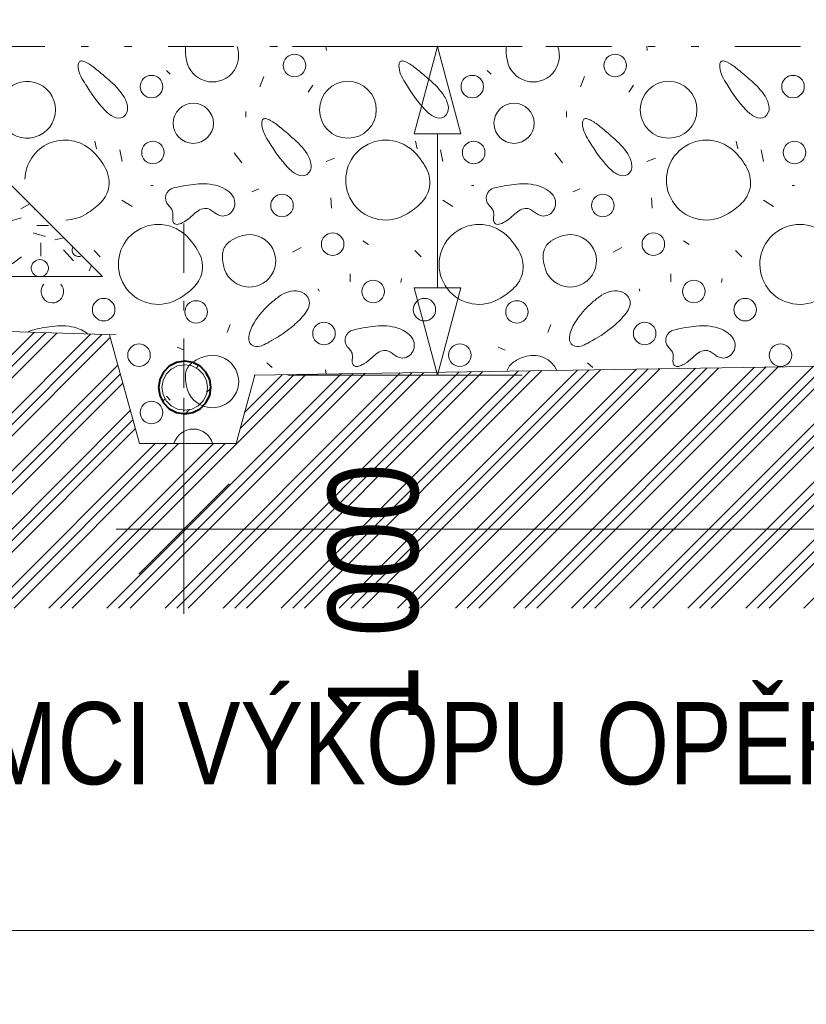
# Model space of a CAD drawing. Header units: millimetres. Extents: x -479461597 to -478645968, y -1101060132 to -1100898045.
# Tile 52 of 145: x -479095553 to -479093158, y -1101049565 to -1101046569. Entities that reach past the tile are written whole.
import ezdxf

# ---------------------------------------------------------------- set-up
doc = ezdxf.new("R2010")
doc.units = ezdxf.units.MM
doc.header["$MEASUREMENT"] = 0
for name, pattern in [('Wipeout_Contour', [1000, 0, -1000]), ('Čerchovaná S', [350, 150, -85, 30, -85]), ('Čerchovaná se dvěma tečkami', [575, 200, -110, 22.5, -110, 22.5, -110])]:
    doc.linetypes.add(name, pattern=pattern)
for name, color, linetype, lineweight in [('2D prvky - čary _Pero_č.__183', 7, 'Continuous', 20), ('Anotace - SP_Pero_č.__6', 7, 'Continuous', 20), ('Konstrukce - zaklady drenáž_Pero_č.__10', 7, 'Continuous', 40), ('Konstrukce - zaklady drenáž_Pero_č.__90', 250, 'Continuous', 13), ('Konstrukce - základy podsyp_Pero_č.__164', 250, 'Continuous', 13), ('Konstrukce - základy podsyp_Pero_č.__96', 124, 'Continuous', 13)]:
    doc.layers.add(name, color=color, linetype=linetype, lineweight=lineweight)
for name, color, linetype, lineweight, true_color in [('Anotace - SP_Pero_č.__25', 7, 'Continuous', 13, 0x1a4f6e), ('Bourané_2D prvky - vyplně_Pero_č.__40', 7, 'Continuous', 13, 0xc9ca94), ('Bourané_Konstrukce - základy výkop_Pero_č.__109', 7, 'Continuous', 13, 0x6da3d7), ('Bourané_Kóty - SP_Pero_č.__25', 7, 'Continuous', 13, 0x1a4f6e), ('Bourané_Kóty - SP_Pero_č.__45', 7, 'Continuous', 13, 0x1a4f6e), ('Bourané_Kóty - SP_Pero_č.__85', 7, 'Continuous', 13, 0x1a4f6e), ('Konstrukce - zaklady drenáž_Pero_č.__108', 7, 'Continuous', 13, 0x1a4f6e), ('Kóty - SP_Pero_č.__25', 7, 'Continuous', 13, 0x1a4f6e), ('Kóty - SP_Pero_č.__45', 7, 'Continuous', 13, 0x1a4f6e), ('Kóty - SP_Pero_č.__85', 7, 'Continuous', 13, 0x1a4f6e)]:
    doc.layers.add(name, color=color, linetype=linetype, lineweight=lineweight, true_color=true_color)
for name, color, linetype in [('Bourané_2D prvky - vyplně', 7, 'Continuous'), ('Bourané_Kóty - SP', 7, 'Continuous'), ('Konstrukce - zaklady drenáž', 7, 'Continuous'), ('Konstrukce - základy podsyp', 7, 'Continuous'), ('Kóty - SP', 7, 'Continuous')]:
    doc.layers.add(name, color=color, linetype=linetype)
doc.styles.add('GENERATED_STYLE_5', font='txt')
doc.dimstyles.new('GENERATED_STYLE__1', dxfattribs={"dimtxt": 275, "dimasz": 228, "dimexe": 0.18, "dimexo": 400, "dimgap": 0.09, "dimtad": 1, "dimtih": 1, "dimtoh": 1, "dimdec": 0, "dimzin": 0, "dimdsep": 46, "dimtxsty": 'GENERATED_STYLE_5', "dimblk": 'ARROWHEAD_6', "dimblk1": 'ARROWHEAD_6', "dimblk2": 'ARROWHEAD_6', "dimcen": 0.09, "dimclrd": 256, "dimclre": 256, "dimclrt": 256, "dimazin": 0, "dimtfac": 1, "dimtdec": 4, "dimtmove": 0, "dimatfit": 3, "dimfxl": 1, "dimtolj": 1, "dimtzin": 0, "dimarcsym": 0})
doc.dimstyles.new('GENERATED_STYLE__4', dxfattribs={"dimtxt": 0.18, "dimasz": 182.4, "dimexe": 0.18, "dimexo": 0.0625, "dimgap": 0.09, "dimtad": 0, "dimtih": 1, "dimtoh": 1, "dimdec": 4, "dimzin": 0, "dimdsep": 46, "dimcen": 0.09, "dimadec": 0, "dimazin": 0, "dimtfac": 1, "dimtdec": 4, "dimtmove": 0, "dimatfit": 3, "dimldrblk": 'ARROWHEAD_1', "dimfxl": 1, "dimtolj": 1, "dimtzin": 0, "dimarcsym": 0})
doc.dimstyles.new('GENERATED_STYLE__6', dxfattribs={"dimtxt": 275, "dimasz": 261.25, "dimexe": 0.18, "dimexo": 400, "dimgap": 0.09, "dimtad": 1, "dimtih": 1, "dimtoh": 1, "dimdec": 0, "dimzin": 0, "dimdsep": 46, "dimtxsty": 'GENERATED_STYLE_5', "dimblk": 'ARROWHEAD_6', "dimblk1": 'ARROWHEAD_6', "dimblk2": 'ARROWHEAD_6', "dimcen": 0.09, "dimclrd": 256, "dimclre": 256, "dimclrt": 256, "dimazin": 0, "dimtfac": 1, "dimtdec": 4, "dimtmove": 0, "dimatfit": 3, "dimfxl": 1, "dimtolj": 1, "dimtzin": 0, "dimarcsym": 0})
doc.dimstyles.new('GENERATED_STYLE__8', dxfattribs={"dimtxt": 275, "dimasz": 261.25, "dimexe": 0.18, "dimexo": 100, "dimgap": 0.09, "dimtad": 1, "dimdec": 0, "dimzin": 0, "dimdsep": 46, "dimtxsty": 'GENERATED_STYLE_5', "dimblk": 'ARROWHEAD_4', "dimblk1": 'ARROWHEAD_4', "dimblk2": 'ARROWHEAD_4', "dimcen": 0.09, "dimclrd": 256, "dimclre": 256, "dimclrt": 256, "dimazin": 0, "dimtfac": 1, "dimtdec": 4, "dimtmove": 0, "dimatfit": 3, "dimfxl": 1, "dimtolj": 1, "dimtzin": 0, "dimarcsym": 0})

# ---------------------------------------------------------------- blocks, each defined once
blk = doc.blocks.new('*X61', base_point=(-479070253, -1101046200.7))
at = {"layer": 'Bourané_2D prvky - vyplně_Pero_č.__40', "color": 9, "linetype": 'Continuous', "lineweight": 13, "true_color": 0xc9ca94}
for p, q in [((-479094619.2, -1101046662.5), (-479094620.7, -1101046650.7)), ((-479093642.9, -1101046662.5), (-479093644.4, -1101046650.7)), ((-479095106.3, -1101046723.3), (-479095094.5, -1101046735.2)), ((-479094810.2, -1101046742.3), (-479094822.1, -1101046773.1)), ((-479094130, -1101046723.3), (-479094118.2, -1101046735.2)), ((-479093833.9, -1101046742.3), (-479093845.8, -1101046773.1)), ((-479094675.2, -1101046789.6), (-479094661, -1101046768.3)), ((-479093698.9, -1101046789.6), (-479093684.7, -1101046768.3)), ((-479094864.7, -1101046848.9), (-479094864.7, -1101046865.4)), ((-479093888.4, -1101046848.9), (-479093888.4, -1101046865.4)), ((-479095324.2, -1101046938.9), (-479095319.5, -1101046962.6)), ((-479094347.9, -1101046938.9), (-479094343.2, -1101046962.6)), ((-479093371.6, -1101046938.9), (-479093366.9, -1101046962.6)), ((-479095248.4, -1101046964.9), (-479095241.3, -1101047000.4)), ((-479094876.6, -1101047005.2), (-479094900.3, -1101046974.4)), ((-479094272.1, -1101046964.9), (-479094265, -1101047000.4)), ((-479093900.2, -1101047005.2), (-479093923.9, -1101046974.4)), ((-479093295.8, -1101046964.9), (-479093288.7, -1101047000.4)), ((-479094594.2, -1101046991), (-479094620.3, -1101047000.4)), ((-479093617.9, -1101046991), (-479093644, -1101047000.4)), ((-479095153.7, -1101047073.9), (-479095146.6, -1101047073.9)), ((-479094177.4, -1101047073.9), (-479094170.3, -1101047073.9)), ((-479093201.1, -1101047073.9), (-479093193.9, -1101047073.9)), ((-479094845.8, -1101047092.8), (-479094824.5, -1101047083.4)), ((-479093869.5, -1101047092.8), (-479093848.1, -1101047083.4)), ((-479095241.6, -1101047118.2), (-479095210.8, -1101047137.2)), ((-479094605.9, -1101047111.5), (-479094603.5, -1101047142.3)), ((-479094265.3, -1101047118.2), (-479094234.5, -1101047137.2)), ((-479093629.5, -1101047111.5), (-479093627.2, -1101047142.3)), ((-479093289, -1101047118.2), (-479093258.2, -1101047137.2)), ((-479094508.3, -1101047242.5), (-479094491.6, -1101047253.3)), ((-479093532, -1101047242.5), (-479093515.2, -1101047253.3)), ((-479095326.6, -1101047272), (-479095307.7, -1101047290.9)), ((-479094696.2, -1101047262.9), (-479094722.2, -1101047277.1)), ((-479094350.3, -1101047272), (-479094331.3, -1101047290.9)), ((-479093719.8, -1101047262.9), (-479093745.9, -1101047277.1)), ((-479093374, -1101047272), (-479093355, -1101047290.9)), ((-479094546.9, -1101047366.7), (-479094546.9, -1101047343)), ((-479093570.6, -1101047366.7), (-479093570.6, -1101047343)), ((-479094392.9, -1101047369.1), (-479094390.5, -1101047357.2)), ((-479093416.6, -1101047369.1), (-479093414.2, -1101047357.2)), ((-479094641.6, -1101047395.1), (-479094644, -1101047388)), ((-479093665.3, -1101047395.1), (-479093667.7, -1101047388)), ((-479094912.1, -1101047497), (-479094921.6, -1101047520.7)), ((-479093935.8, -1101047497), (-479093945.3, -1101047520.7)), ((-479095073.2, -1101047565.7), (-479095051.8, -1101047575.1)), ((-479094096.8, -1101047565.7), (-479094075.5, -1101047575.1)), ((-479094800.8, -1101047613), (-479094784.2, -1101047627.2)), ((-479093824.5, -1101047613), (-479093807.9, -1101047627.2)), ((-479094620.1, -1101047647.4), (-479094621.6, -1101047635.1)), ((-479095106.3, -1101047714.9), (-479095094.5, -1101047726.7))]:
    blk.add_line(p, q, dxfattribs=at)
for centre, radius in [((-479094716.6, -1101046708.4), 34.3), ((-479093740.2, -1101046708.4), 34.3), ((-479095151.5, -1101046772.8), 34.3), ((-479094175.2, -1101046772.8), 34.3), ((-479093198.9, -1101046772.8), 34.3), ((-479094554, -1101046843.4), 86.5), ((-479093577.7, -1101046843.4), 86.5), ((-479095024.4, -1101046884.4), 61.2), ((-479094048, -1101046884.4), 61.2), ((-479095147.3, -1101046973.2), 34.3), ((-479094171, -1101046973.2), 34.3), ((-479093194.7, -1101046973.2), 34.3), ((-479094754.4, -1101047134.9), 34.3), ((-479093778, -1101047134.9), 34.3), ((-479094600.3, -1101047252.3), 34.3), ((-479093624, -1101047252.3), 34.3), ((-479094477.1, -1101047396.6), 34.3), ((-479093500.8, -1101047396.6), 34.3), ((-479095297.3, -1101047451.5), 34.3), ((-479095015.6, -1101047458.5), 34.3), ((-479094321, -1101047451.5), 34.3), ((-479094039.3, -1101047458.5), 34.3), ((-479093344.7, -1101047451.5), 34.3), ((-479094626.7, -1101047524), 34.3), ((-479093650.4, -1101047524), 34.3), ((-479095189.7, -1101047590), 34.3), ((-479094213.3, -1101047590), 34.3), ((-479093237, -1101047590), 34.3), ((-479095151.5, -1101047764.4), 34.3)]:
    blk.add_circle(centre, radius, dxfattribs=at)
for centre, radius, start, end in [((-479094988.3, -1101046664.4), 60.4, 166.8265, 183.2347), ((-479094966.2, -1101046678.7), 79.9, 190.4282, 20.57), ((-479094012, -1101046664.4), 60.4, 166.8265, 183.2347), ((-479093989.9, -1101046678.7), 79.9, 190.4282, 20.57), ((-479094908.8, -1101046660), 140, 183.2095, 193.7302), ((-479093932.5, -1101046660), 140, 183.2095, 193.7302), ((-479095339.7, -1101046710.1), 35.1, 166.9916, 187.7906), ((-479095294.9, -1101046705.9), 80.1, 186.4296, 206.157), ((-479095361.8, -1101046705.3), 12.4, 144.5812, 165.7924), ((-479095365.4, -1101046702.9), 8.15, 116.4425, 143.7464), ((-479095364.9, -1101046704.4), 9.77, 91.5878, 115.1953), ((-479095364.6, -1101046712.5), 17.9, 76.2622, 91.634), ((-479095372.2, -1101046740.9), 47.3, 60.0923, 75.5611), ((-479095449.8, -1101046877), 203.9, 49.777, 60.2392), ((-479094363.4, -1101046710.1), 35.1, 166.9916, 187.7906), ((-479094318.6, -1101046705.9), 80.1, 186.4296, 206.157), ((-479094385.5, -1101046705.3), 12.4, 144.5812, 165.7924), ((-479094389.1, -1101046702.9), 8.15, 116.4425, 143.7464), ((-479094388.5, -1101046704.4), 9.77, 91.5878, 115.1953), ((-479094388.3, -1101046712.5), 17.9, 76.2622, 91.634), ((-479094395.8, -1101046740.9), 47.3, 60.0923, 75.5611), ((-479094473.5, -1101046877), 203.9, 49.777, 60.2392), ((-479093387.1, -1101046710.1), 35.1, 166.9916, 187.7906), ((-479093342.2, -1101046705.9), 80.1, 186.4296, 206.157), ((-479093409.2, -1101046705.3), 12.4, 144.5812, 165.7924), ((-479093412.8, -1101046702.9), 8.15, 116.4425, 143.7464), ((-479093412.2, -1101046704.4), 9.77, 91.5878, 115.1953), ((-479093412, -1101046712.5), 17.9, 76.2622, 91.634), ((-479093419.5, -1101046740.9), 47.3, 60.0923, 75.5611), ((-479093497.2, -1101046877), 203.9, 49.777, 60.2392), ((-479095160.5, -1101046639.1), 230.1, 206.3304, 213.6244), ((-479095905.4, -1101047442.6), 930.2, 47.9748, 50.8493), ((-479094184.2, -1101046639.1), 230.1, 206.3304, 213.6244), ((-479094929.1, -1101047442.6), 930.2, 47.9748, 50.8493), ((-479093207.9, -1101046639.1), 230.1, 206.3304, 213.6244), ((-479093952.8, -1101047442.6), 930.2, 47.9748, 50.8493), ((-479095530.4, -1101046843.4), 86.5, 210.7592, 149.2408), ((-479094963.6, -1101046538.6), 450.4, 210.4057, 222.5965), ((-479095423.9, -1101046927.1), 225.2, 33.8343, 51.1866), ((-479093987.3, -1101046538.6), 450.4, 210.4057, 222.5965), ((-479094447.5, -1101046927.1), 225.2, 33.8343, 51.1866), ((-479093011, -1101046538.6), 450.4, 210.4057, 222.5965), ((-479093471.2, -1101046927.1), 225.2, 33.8343, 51.1866), ((-479095303.7, -1101046845.2), 79.8, 6.3813, 32.9796), ((-479094327.4, -1101046845.2), 79.8, 6.3813, 32.9796), ((-479093351.1, -1101046845.2), 79.8, 6.3813, 32.9796), ((-479095254.2, -1101046839.9), 30, 305.4921, 6.9034), ((-479094277.9, -1101046839.9), 30, 305.4921, 6.9034), ((-479093301.6, -1101046839.9), 30, 305.4921, 6.9034), ((-479095221.8, -1101046776.5), 99.3, 222.3712, 243.0633), ((-479095252.5, -1101046837.4), 31.2, 242.6052, 300.2402), ((-479094245.5, -1101046776.5), 99.3, 222.3712, 243.0633), ((-479094276.2, -1101046837.4), 31.2, 242.6052, 300.2402), ((-479093269.2, -1101046776.5), 99.3, 222.3712, 243.0633), ((-479093299.9, -1101046837.4), 31.2, 242.6052, 300.2402), ((-479094781.1, -1101046885.7), 35.1, 166.9916, 187.7906), ((-479094736.3, -1101046881.5), 80.1, 186.4296, 206.157), ((-479094803.2, -1101046880.9), 12.4, 144.5812, 165.7924), ((-479094806.8, -1101046878.5), 8.15, 116.4425, 143.7464), ((-479094806.2, -1101046880), 9.77, 91.5878, 115.1953), ((-479094806, -1101046888.1), 17.9, 76.2622, 91.634), ((-479094813.5, -1101046916.5), 47.3, 60.0923, 75.5611), ((-479094891.2, -1101047052.5), 203.9, 49.777, 60.2392), ((-479095346.8, -1101047618.2), 930.2, 47.9748, 50.8493), ((-479093804.8, -1101046885.7), 35.1, 166.9916, 187.7906), ((-479093759.9, -1101046881.5), 80.1, 186.4296, 206.157), ((-479093826.9, -1101046880.9), 12.4, 144.5812, 165.7924), ((-479093830.4, -1101046878.5), 8.15, 116.4425, 143.7464), ((-479093829.9, -1101046880), 9.77, 91.5878, 115.1953), ((-479093829.7, -1101046888.1), 17.9, 76.2622, 91.634), ((-479093837.2, -1101046916.5), 47.3, 60.0923, 75.5611), ((-479093914.9, -1101047052.5), 203.9, 49.777, 60.2392), ((-479094370.5, -1101047618.2), 930.2, 47.9748, 50.8493), ((-479094601.9, -1101046814.7), 230.1, 206.3304, 213.6244), ((-479094865.2, -1101047102.7), 225.2, 33.8343, 51.1866), ((-479093625.6, -1101046814.7), 230.1, 206.3304, 213.6244), ((-479093888.9, -1101047102.7), 225.2, 33.8343, 51.1866), ((-479095415.2, -1101047057.2), 121.6, 47.4454, 178.7179), ((-479094405, -1101046714.2), 450.4, 210.4057, 222.5965), ((-479094438.9, -1101047057.2), 121.6, 47.4454, 302.6151), ((-479093428.7, -1101046714.2), 450.4, 210.4057, 222.5965), ((-479093462.6, -1101047057.2), 121.6, 47.4454, 302.6151), ((-479095469.4, -1101047115.2), 201, 27.7394, 47.2569), ((-479094745.1, -1101047020.8), 79.8, 6.3813, 32.9796), ((-479094493, -1101047115.2), 201, 27.7394, 47.2569), ((-479093768.8, -1101047020.8), 79.8, 6.3813, 32.9796), ((-479093516.7, -1101047115.2), 201, 27.7394, 47.2569), ((-479094695.6, -1101047015.5), 30, 305.4921, 6.9034), ((-479093719.3, -1101047015.5), 30, 305.4921, 6.9034), ((-479095373.3, -1101047064.9), 92.5, 347.7666, 27.8507), ((-479094663.2, -1101046952.1), 99.3, 222.3712, 243.0633), ((-479094693.9, -1101047013), 31.2, 242.6052, 300.2402), ((-479094397, -1101047064.9), 92.5, 347.7666, 27.8507), ((-479093686.9, -1101046952.1), 99.3, 222.3712, 243.0633), ((-479093717.6, -1101047013), 31.2, 242.6052, 300.2402), ((-479093420.6, -1101047064.9), 92.5, 347.7666, 27.8507), ((-479094969.4, -1101047544), 476.8, 96.6259, 103.9434), ((-479094997.9, -1101047249.4), 181.1, 76.9848, 98.4191), ((-479094986.4, -1101047188.6), 119.2, 60.5831, 75.8236), ((-479093993.1, -1101047544), 476.8, 96.6259, 103.9434), ((-479094021.6, -1101047249.4), 181.1, 76.9848, 98.4191), ((-479094010, -1101047188.6), 119.2, 60.5831, 75.8236), ((-479095375.9, -1101047059.5), 96.3, 314.7779, 344.9961), ((-479095077.6, -1101047112), 31.5, 102.3324, 221.6658), ((-479094961, -1101047146.2), 69.8, 37.6475, 61.5974), ((-479094938.4, -1101047127.3), 40.4, 327.0376, 36.1209), ((-479094399.6, -1101047059.5), 96.3, 314.7779, 344.9961), ((-479094101.3, -1101047112), 31.5, 102.3324, 221.6658), ((-479093984.7, -1101047146.2), 69.8, 37.6475, 61.5974), ((-479093962.1, -1101047127.3), 40.4, 327.0376, 36.1209), ((-479093423.3, -1101047059.5), 96.3, 314.7779, 344.9961), ((-479095449.1, -1101046985.9), 200.1, 299.8029, 314.8134), ((-479095167.5, -1101047199.4), 93.8, 36.3442, 45.0506), ((-479094472.8, -1101046985.9), 200.1, 299.8029, 314.8134), ((-479094191.1, -1101047199.4), 93.8, 36.3442, 45.0506), ((-479093496.5, -1101046985.9), 200.1, 299.8029, 314.8134), ((-479095415.2, -1101047057.2), 121.6, 271.2821, 302.6151), ((-479095116, -1101047161.3), 29.8, 9.2485, 36.0448), ((-479095138, -1101047161.7), 51.7, 352.8034, 5.8388), ((-479095116.8, -1101047073.5), 128.1, 295.4669, 314.5735), ((-479094918.8, -1101047279.1), 157.3, 125.1766, 133.3696), ((-479094986.3, -1101047182.6), 39.5, 96.3875, 125.8548), ((-479094988.9, -1101047174.8), 31.5, 62.2902, 93.1672), ((-479095017.7, -1101047227.8), 91.8, 52.6959, 61.7729), ((-479094900.1, -1101047072.6), 102.9, 232.9934, 240.456), ((-479094933.5, -1101047131.1), 35.6, 240.8322, 267.0065), ((-479094935.1, -1101047130.8), 35.8, 269.5174, 328.7918), ((-479094139.6, -1101047161.3), 29.8, 9.2485, 36.0448), ((-479094161.7, -1101047161.7), 51.7, 352.8034, 5.8388), ((-479094140.4, -1101047073.5), 128.1, 295.4669, 314.5735), ((-479093942.5, -1101047279.1), 157.3, 125.1766, 133.3696), ((-479094010, -1101047182.6), 39.5, 96.3875, 125.8548), ((-479094012.6, -1101047174.8), 31.5, 62.2902, 93.1672), ((-479094041.4, -1101047227.8), 91.8, 52.6959, 61.7729), ((-479093923.8, -1101047072.6), 102.9, 232.9934, 240.456), ((-479093957.2, -1101047131.1), 35.6, 240.8322, 267.0065), ((-479093958.8, -1101047130.8), 35.8, 269.5174, 328.7918), ((-479095130.9, -1101047313.8), 121.6, 47.4454, 302.6151), ((-479095042, -1101047174.4), 45.1, 172.1101, 189.0874), ((-479095071.7, -1101047178.9), 15.1, 189.971, 219.9454), ((-479095075.3, -1101047181.3), 10.8, 222.4728, 257.5463), ((-479095074, -1101047173.7), 18.5, 258.5237, 281.5295), ((-479095077.8, -1101047152.1), 40.5, 280.7953, 293.5363), ((-479094154.6, -1101047313.8), 121.6, 47.4454, 302.6151), ((-479094065.7, -1101047174.4), 45.1, 172.1101, 189.0874), ((-479094095.4, -1101047178.9), 15.1, 189.971, 219.9454), ((-479094099, -1101047181.3), 10.8, 222.4728, 257.5463), ((-479094097.6, -1101047173.7), 18.5, 258.5237, 281.5295), ((-479094101.5, -1101047152.1), 40.5, 280.7953, 293.5363), ((-479093178.3, -1101047313.8), 121.6, 47.4454, 302.6151), ((-479095185.1, -1101047371.8), 201, 27.7394, 47.2569), ((-479094853.5, -1101047303), 79.9, 190.4282, 104.6294), ((-479094836.4, -1101047361.1), 140.5, 105.3821, 120.9077), ((-479094208.8, -1101047371.8), 201, 27.7394, 47.2569), ((-479093877.2, -1101047303), 79.9, 190.4282, 104.6294), ((-479093860.1, -1101047361.1), 140.5, 105.3821, 120.9077), ((-479094878.9, -1101047290.4), 57.9, 120.7918, 156.6671), ((-479093902.6, -1101047290.4), 57.9, 120.7918, 156.6671), ((-479095089, -1101047321.5), 92.5, 347.7666, 27.8507), ((-479094875.6, -1101047288.7), 60.4, 159.3574, 183.2347), ((-479094112.7, -1101047321.5), 92.5, 347.7666, 27.8507), ((-479093899.3, -1101047288.7), 60.4, 159.3574, 183.2347), ((-479094796.1, -1101047284.3), 140, 183.2095, 193.7302), ((-479093819.8, -1101047284.3), 140, 183.2095, 193.7302), ((-479095091.7, -1101047316.2), 96.3, 314.7779, 344.9961), ((-479094115.3, -1101047316.2), 96.3, 314.7779, 344.9961), ((-479095453.4, -1101047396.6), 34.3, 138.6307, 40.2236), ((-479095164.9, -1101047242.6), 200.1, 299.8029, 314.8134), ((-479094711.1, -1101047480.5), 86.5, 100.496, 122.8825), ((-479094715.7, -1101047454.9), 60.4, 68.6646, 100.5486), ((-479094707, -1101047432.6), 36.5, 19.3509, 68.7902), ((-479094188.6, -1101047242.6), 200.1, 299.8029, 314.8134), ((-479093734.7, -1101047480.5), 86.5, 100.496, 122.8825), ((-479093739.4, -1101047454.9), 60.4, 68.6646, 100.5486), ((-479093730.7, -1101047432.6), 36.5, 19.3509, 68.7902), ((-479094618.8, -1101047628), 259.5, 129.9016, 148.2696), ((-479094645.7, -1101047581.9), 207.1, 122.8427, 132.3696), ((-479094707.1, -1101047431.4), 36.2, 341.8983, 17.4009), ((-479093642.4, -1101047628), 259.5, 129.9016, 148.2696), ((-479093669.4, -1101047581.9), 207.1, 122.8427, 132.3696), ((-479093730.8, -1101047431.4), 36.2, 341.8983, 17.4009), ((-479094880.9, -1101047308.6), 250.4, 310.4067, 321.8671), ((-479094737.8, -1101047420.4), 68.8, 321.4678, 341.1053), ((-479093904.6, -1101047308.6), 250.4, 310.4067, 321.8671), ((-479093761.5, -1101047420.4), 68.8, 321.4678, 341.1053), ((-479094749.1, -1101047549.8), 107.6, 147.1941, 171.5945), ((-479093772.7, -1101047549.8), 107.6, 147.1941, 171.5945), ((-479095507.5, -1101047544.3), 31.5, 102.3324, 130.1268), ((-479095399.3, -1101047976.3), 476.8, 96.6259, 103.9434), ((-479095427.8, -1101047681.7), 181.1, 76.9848, 98.4191), ((-479095409.5, -1101047604), 101.2, 50.6544, 77.2156), ((-479094981.6, -1101047188.4), 407.2, 298.7034, 310.2276), ((-479094531.2, -1101047544.3), 31.5, 102.3324, 221.6658), ((-479094423, -1101047976.3), 476.8, 96.6259, 103.9434), ((-479094451.5, -1101047681.7), 181.1, 76.9848, 98.4191), ((-479094433.1, -1101047604), 101.2, 48.7194, 77.2156), ((-479094005.3, -1101047188.4), 407.2, 298.7034, 310.2276), ((-479093554.8, -1101047544.3), 31.5, 102.3324, 221.6658), ((-479093446.7, -1101047976.3), 476.8, 96.6259, 103.9434), ((-479093475.2, -1101047681.7), 181.1, 76.9848, 98.4191), ((-479093456.8, -1101047604), 101.2, 48.7194, 77.2156), ((-479094824.3, -1101047538.7), 31.5, 171.5409, 204.3302), ((-479094833.6, -1101047541.1), 22.1, 208.5693, 254.5479), ((-479094863.7, -1101047437.9), 132.1, 291.1304, 302.0672), ((-479093301.1, -1101050121.3), 2973.1, 119.9631, 120.1316), ((-479094394.1, -1101047560.2), 42.5, 349.4857, 49.2414), ((-479093848, -1101047538.7), 31.5, 171.5409, 204.3302), ((-479093857.3, -1101047541.1), 22.1, 208.5693, 254.5479), ((-479093887.4, -1101047437.9), 132.1, 291.1304, 302.0672), ((-479092324.8, -1101050121.3), 2973.1, 119.9631, 120.1316), ((-479093417.8, -1101047560.2), 42.5, 349.4857, 49.2414), ((-479094829.7, -1101047526.2), 37.6, 254.8791, 291.2132), ((-479094624.6, -1101047634.9), 98.6, 36.9902, 44.9083), ((-479094570.5, -1101047594), 30.8, 12.2036, 36.8436), ((-479094586.6, -1101047594.3), 46.7, 352.3244, 8.332), ((-479094372.4, -1101047711.4), 157.3, 125.1766, 133.3696), ((-479094439.8, -1101047614.9), 39.5, 96.3875, 125.8548), ((-479094442.5, -1101047607.1), 31.5, 62.2902, 93.1672), ((-479094471.2, -1101047660.1), 91.8, 52.6959, 61.7729), ((-479094363.1, -1101047518.6), 86.3, 232.4651, 243.0367), ((-479094390.3, -1101047560.6), 38.7, 282.2645, 349.044), ((-479093853.4, -1101047526.2), 37.6, 254.8791, 291.2132), ((-479093648.3, -1101047634.9), 98.6, 36.9902, 44.9083), ((-479093594.2, -1101047594), 30.8, 12.2036, 36.8436), ((-479093610.2, -1101047594.3), 46.7, 352.3244, 8.332), ((-479093396.1, -1101047711.4), 157.3, 125.1766, 133.3696), ((-479093463.5, -1101047614.9), 39.5, 96.3875, 125.8548), ((-479093466.2, -1101047607.1), 31.5, 62.2902, 93.1672), ((-479093494.9, -1101047660.1), 91.8, 52.6959, 61.7729), ((-479093386.7, -1101047518.6), 86.3, 232.4651, 243.0367), ((-479093413.9, -1101047560.6), 38.7, 282.2645, 349.044), ((-479094966.2, -1101047670.3), 79.9, 190.4282, 104.6294), ((-479094991.6, -1101047657.6), 57.9, 120.7918, 156.6671), ((-479094949.1, -1101047728.4), 140.5, 105.3821, 120.9077), ((-479094484.8, -1101047607.2), 55.8, 173.083, 184.1386), ((-479094522.1, -1101047610), 18.4, 184.1293, 211.4111), ((-479094542.2, -1101047556.7), 70.2, 289.9122, 301.9887), ((-479094595, -1101047475), 167.4, 302.4866, 313.1721), ((-479094387.7, -1101047565.6), 33.3, 244.2233, 279.8052), ((-479094015.3, -1101047657.6), 57.9, 120.7918, 156.6671), ((-479093972.8, -1101047728.4), 140.5, 105.3821, 120.9077), ((-479093989.9, -1101047670.3), 79.9, 25.237, 104.6294), ((-479093508.5, -1101047607.2), 55.8, 173.083, 184.1386), ((-479093545.8, -1101047610), 18.4, 184.1293, 211.4111), ((-479093565.9, -1101047556.7), 70.2, 289.9122, 301.9887), ((-479093618.7, -1101047475), 167.4, 302.4866, 313.1721), ((-479093411.4, -1101047565.6), 33.3, 244.2233, 279.8052), ((-479094988.3, -1101047656), 60.4, 159.3574, 183.2347), ((-479094528.6, -1101047613.3), 11.2, 214.1871, 263.6855), ((-479094527.7, -1101047598.9), 25.6, 265.3496, 291.6102), ((-479094012, -1101047656), 60.4, 159.3574, 163.3231), ((-479093552.3, -1101047613.3), 11.2, 214.1871, 263.6855), ((-479093551.4, -1101047598.9), 25.6, 265.3496, 291.6102), ((-479094908.8, -1101047651.6), 140, 183.2095, 193.7302), ((-479095024.4, -1101047876), 61.2, 15.9197, 164.0803)]:
    blk.add_arc(centre, radius, start, end, dxfattribs=at)
blk = doc.blocks.new('výplň_2_3', base_point=(-479070253, -1101046200.7))
at = {"color": 254, "linetype": 'Wipeout_Contour', "lineweight": 0, "ltscale": 25215994912.12917}
blk.add_wipeout([(-479095604.7, -1101047000.7), (-479095651.1, -1101047000.7), (-479095651.1, -1101047050.7), (-479095540.5, -1101047050.7), (-479095344.2, -1101047247), (-479095301, -1101047375.7), (-479097801.1, -1101047350.7), (-479097801.1, -1101047450.7), (-479095259, -1101047528.4), (-479095168, -1101047859.2), (-479094914.9, -1101047859.2), (-479094839.2, -1101047650.9), (-479082278.3, -1101047450.5), (-479068802.5, -1101047585.3), (-479068700, -1101047958.3), (-479068405.7, -1101047958.3), (-479068300.6, -1101047576), (-479067167.3, -1101047564.7), (-479067150.4, -1101046721.3), (-479068253.1, -1101046650.7), (-479095604.7, -1101046650.7)], dxfattribs=at).dxf.layer = 'Bourané_2D prvky - vyplně'
at = {"layer": 'Bourané_2D prvky - vyplně_Pero_č.__40', "color": 9, "linetype": 'Continuous', "lineweight": 13, "true_color": 0xc9ca94}
blk.add_blockref('*X61', (-479070253, -1101046200.7), dxfattribs=at)
blk = doc.blocks.new('*X66', base_point=(-479070253, -1101046200.7))
at = {"layer": 'Konstrukce - základy podsyp_Pero_č.__164', "color": 250, "linetype": 'Continuous', "lineweight": 13}
for p, q in [((-479095549.4, -1101047144.7), (-479095522.5, -1101047129.3)), ((-479095507.4, -1101047145.9), (-479095503.1, -1101047148.7)), ((-479095590.1, -1101047183.8), (-479095547.6, -1101047171.9)), ((-479095500.3, -1101047195.7), (-479095464.8, -1101047195.7)), ((-479095512.1, -1101047217.5), (-479095474.3, -1101047229.3)), ((-479095488.5, -1101047288.4), (-479095488.5, -1101047248.2)), ((-479095445.9, -1101047238.8), (-479095418.5, -1101047233.3)), ((-479095419.9, -1101047269.5), (-479095389.1, -1101047302.6)), ((-479095547.6, -1101047290.8), (-479095575.9, -1101047312.1)), ((-479095334.6, -1101047317.1), (-479095341.8, -1101047333.4))]:
    blk.add_line(p, q, dxfattribs=at)
for centre, radius, start, end in [((-479095373.8, -1101047270.7), 19.5, 150.3823, 299.6177), ((-479095491.6, -1101047325.4), 26.1, 284.329, 255.671)]:
    blk.add_arc(centre, radius, start, end, dxfattribs=at)
blk = doc.blocks.new('Řez_12_3', base_point=(-479070253, -1101046200.7))
at = {"layer": 'Konstrukce - základy podsyp_Pero_č.__164', "color": 250, "linetype": 'Continuous', "lineweight": 13}
for p, q in [((-479095601.1, -1101047050.7), (-479095301.1, -1101047350.7)), ((-479095301.1, -1101047350.7), (-479097801.1, -1101047350.7))]:
    blk.add_line(p, q, dxfattribs=at)
at = {"layer": 'Konstrukce - základy podsyp', "lineweight": 0}
blk.add_blockref('*X66', (-479070253, -1101046200.7), dxfattribs=at)
blk = doc.blocks.new('Řez_19_3', base_point=(-479070253, -1101046200.7))
at = {"layer": 'Konstrukce - zaklady drenáž_Pero_č.__108', "linetype": 'Continuous', "lineweight": 13, "true_color": 0x1a4f6e}
h = blk.add_hatch(dxfattribs=at)
h.set_pattern_fill('Kov___ocel_0003', color=146, style=0, pattern_type=2)
h.set_pattern_definition([(45, (-479070253.03, -1101046200.66), (-159.099, 159.099), []), (45, (-479070306.07, -1101046147.63), (-159.099, 159.099), [])])
h.paths.add_polyline_path([(-479094970.6, -1101047688.4), (-479094974.6, -1101047663.7), (-479094985.9, -1101047641.4), (-479095003.6, -1101047623.7), (-479095025.9, -1101047612.3), (-479095050.6, -1101047608.4), (-479095075.4, -1101047612.3), (-479095097.7, -1101047623.7), (-479095115.4, -1101047641.4), (-479095126.7, -1101047663.7), (-479095130.6, -1101047688.4), (-479095126.7, -1101047713.1), (-479095115.4, -1101047735.4), (-479095097.7, -1101047753.1), (-479095075.4, -1101047764.5), (-479095050.6, -1101047768.4), (-479095025.9, -1101047764.5), (-479095003.6, -1101047753.1), (-479094985.9, -1101047735.4), (-479094974.6, -1101047713.1)])
h.paths.add_polyline_path([(-479094981.3, -1101047688.4), (-479094984.7, -1101047709.8), (-479094994.5, -1101047729.1), (-479095009.9, -1101047744.5), (-479095029.2, -1101047754.3), (-479095050.6, -1101047757.7), (-479095072.1, -1101047754.3), (-479095091.4, -1101047744.5), (-479095106.7, -1101047729.1), (-479095116.6, -1101047709.8), (-479095120, -1101047688.4), (-479095116.6, -1101047667), (-479095106.7, -1101047647.6), (-479095091.4, -1101047632.3), (-479095072.1, -1101047622.4), (-479095050.6, -1101047619), (-479095029.2, -1101047622.4), (-479095009.9, -1101047632.3), (-479094994.5, -1101047647.6), (-479094984.7, -1101047667)], flags=0)
at = {"layer": 'Konstrukce - zaklady drenáž_Pero_č.__10', "color": 7, "linetype": 'Continuous', "lineweight": 40, "flags": 128}
blk.add_lwpolyline([(-479095130.6, -1101047688.4), (-479095126.7, -1101047713.1), (-479095115.4, -1101047735.4), (-479095097.7, -1101047753.1), (-479095075.4, -1101047764.5), (-479095050.6, -1101047768.4), (-479095025.9, -1101047764.5), (-479095003.6, -1101047753.1), (-479094985.9, -1101047735.4), (-479094974.6, -1101047713.1), (-479094970.6, -1101047688.4), (-479094974.6, -1101047663.7), (-479094985.9, -1101047641.4), (-479095003.6, -1101047623.7), (-479095025.9, -1101047612.3), (-479095050.6, -1101047608.4), (-479095075.4, -1101047612.3), (-479095097.7, -1101047623.7), (-479095115.4, -1101047641.4), (-479095126.7, -1101047663.7)], close=True, dxfattribs=at)
at = {"layer": 'Konstrukce - zaklady drenáž_Pero_č.__90', "color": 250, "linetype": 'Continuous', "lineweight": 13, "flags": 128}
blk.add_lwpolyline([(-479095116.6, -1101047709.8), (-479095106.7, -1101047729.1), (-479095091.4, -1101047744.5), (-479095072.1, -1101047754.3), (-479095050.6, -1101047757.7), (-479095029.2, -1101047754.3), (-479095009.9, -1101047744.5), (-479094994.5, -1101047729.1), (-479094984.7, -1101047709.8), (-479094981.3, -1101047688.4), (-479094984.7, -1101047667), (-479094994.5, -1101047647.6), (-479095009.9, -1101047632.3), (-479095029.2, -1101047622.4), (-479095050.6, -1101047619), (-479095072.1, -1101047622.4), (-479095091.4, -1101047632.3), (-479095106.7, -1101047647.6), (-479095116.6, -1101047667), (-479095120, -1101047688.4)], close=True, dxfattribs=at)
blk = doc.blocks.new('*D97', base_point=(-479070253, -1101046200.7))
at = {"layer": 'Bourané_Kóty - SP_Pero_č.__45', "color": 146, "linetype": 'Continuous', "lineweight": 13, "true_color": 0x1a4f6e}
for p, q in [((-479094915.3, -1101047982), (-479095190.3, -1101048257)), ((-479082140.8, -1101047982), (-479082415.8, -1101048257))]:
    blk.add_line(p, q, dxfattribs=at)
at = {"layer": 'Bourané_Kóty - SP_Pero_č.__85', "color": 146, "linetype": 'Continuous', "lineweight": 13, "true_color": 0x1a4f6e}
for p, q in [((-479095052.8, -1101048377.3), (-479095052.8, -1101047719.5)), ((-479082278.3, -1101048377.3), (-479082278.3, -1101047719.5)), ((-479095259, -1101048119.5), (-479095052.8, -1101048119.5)), ((-479095052.8, -1101048119.5), (-479082278.3, -1101048119.5))]:
    blk.add_line(p, q, dxfattribs=at)
at = {"layer": 'Bourané_Kóty - SP_Pero_č.__25', "color": 146, "lineweight": 13, "true_color": 0x1a4f6e, "insert": (-479089149.5, -1101048064.5), "char_height": 275, "attachment_point": 7, "style": 'GENERATED_STYLE_5'}
blk.add_mtext('\\A1;{\\pql;\\fArial Narrow|b0|i0|c238|p34;12\xa0775}', dxfattribs=at)
blk = doc.blocks.new('ARROWHEAD_6')
at = {"color": 0, "linetype": 'Continuous', "lineweight": 0}
for p, q in [((-0.5, -0.5), (0.5, 0.5)), ((0, 0), (-1, 0))]:
    blk.add_line(p, q, dxfattribs=at)
blk = doc.blocks.new('*D103', base_point=(-479070253, -1101046200.7))
at = {"layer": 'Bourané_Kóty - SP_Pero_č.__45', "color": 146, "linetype": 'Continuous', "lineweight": 13, "true_color": 0x1a4f6e}
for p, q in [((-479094280.9, -1101046650.7), (-479094352.1, -1101046916.2)), ((-479094280.9, -1101046650.7), (-479094209.8, -1101046916.2)), ((-479094209.8, -1101046916.2), (-479094352.1, -1101046916.2)), ((-479094280.9, -1101047650.9), (-479094352.1, -1101047385.4)), ((-479094352.1, -1101047385.4), (-479094209.8, -1101047385.4)), ((-479094280.9, -1101047650.9), (-479094209.8, -1101047385.4))]:
    blk.add_line(p, q, dxfattribs=at)
at = {"layer": 'Bourané_Kóty - SP_Pero_č.__85', "color": 146, "linetype": 'Continuous', "lineweight": 13, "true_color": 0x1a4f6e}
for p, q in [((-479094023.1, -1101046650.7), (-479094722.1, -1101046650.7)), ((-479094280.9, -1101047385.4), (-479094280.9, -1101046916.2)), ((-479094023.1, -1101047650.9), (-479094737, -1101047650.9))]:
    blk.add_line(p, q, dxfattribs=at)
at = {"layer": 'Bourané_Kóty - SP_Pero_č.__25', "color": 146, "lineweight": 13, "true_color": 0x1a4f6e, "insert": (-479094335.9, -1101048708.7), "char_height": 275, "attachment_point": 7, "rotation": 90, "style": 'GENERATED_STYLE_5'}
blk.add_mtext('\\A1;{\\pql;\\fArial Narrow|b0|i0|c238|p34;1\xa0000}', dxfattribs=at)
blk = doc.blocks.new('ARROWHEAD_4')
at = {"color": 0, "linetype": 'Continuous', "lineweight": 0}
blk.add_line((0, 0), (-1, 0), dxfattribs=at)
at = {"color": 0, "linetype": 'Continuous', "lineweight": 0, "flags": 128}
blk.add_lwpolyline([(-1, 0.2679), (0, 0), (-1, -0.2679)], close=True, dxfattribs=at)
blk = doc.blocks.new('*D104', base_point=(-479070253, -1101046200.7))
at = {"layer": 'Kóty - SP_Pero_č.__45', "color": 146, "linetype": 'Continuous', "lineweight": 13, "true_color": 0x1a4f6e}
for p, q in [((-479097633.1, -1101049220.5), (-479097873.1, -1101049460.5)), ((-479082158.3, -1101049220.5), (-479082398.3, -1101049460.5))]:
    blk.add_line(p, q, dxfattribs=at)
at = {"layer": 'Kóty - SP_Pero_č.__85', "color": 146, "linetype": 'Continuous', "lineweight": 13, "true_color": 0x1a4f6e}
for p, q in [((-479097753.1, -1101049565.5), (-479097753.1, -1101048940.5)), ((-479082278.3, -1101049565.5), (-479082278.3, -1101048940.5)), ((-479097933.1, -1101049340.5), (-479097753.1, -1101049340.5)), ((-479097753.1, -1101049340.5), (-479082278.3, -1101049340.5))]:
    blk.add_line(p, q, dxfattribs=at)
at = {"layer": 'Kóty - SP_Pero_č.__25', "color": 146, "lineweight": 13, "true_color": 0x1a4f6e, "insert": (-479090499.7, -1101049285.5), "char_height": 275, "attachment_point": 7, "style": 'GENERATED_STYLE_5'}
blk.add_mtext('\\A1;{\\pql;\\fArial Narrow|b0|i0|c238|p34;15\xa0475}', dxfattribs=at)
blk = doc.blocks.new('ARROWHEAD_1')
at = {"color": 0, "linetype": 'Continuous', "lineweight": 0}
blk.add_line((0, 0), (-1, 0), dxfattribs=at)
blk.add_circle((0, 0), 0.25, dxfattribs=at)

msp = doc.modelspace()

# ---------------------------------------------------------------- block references
at = {"layer": 'Bourané_2D prvky - vyplně_Pero_č.__40', "color": 9, "linetype": 'Continuous', "lineweight": 13, "true_color": 0xc9ca94}
msp.add_blockref('výplň_2_3', (-479070253, -1101046200.7), dxfattribs=at)

# ---------------------------------------------------------------- texts
at = {"layer": 'Anotace - SP_Pero_č.__6', "color": 7, "linetype": 'Continuous', "lineweight": 20, "insert": (-479091555.7, -1101048899.5), "char_height": 250, "attachment_point": 9, "style": 'GENERATED_STYLE_5'}
msp.add_mtext('\\A1;{\\pqr;\\fArial Narrow|b0|i0|c238|p34;ODKOP V RÁMCI VÝK\\fArial Narrow|b0|i0|c238|p34;O\\fArial Narrow|b0|i0|c238|p34;PU OPĚRNÉ STĚNY}', dxfattribs=at)

# ---------------------------------------------------------------- next in the draw order: block references
at = {"layer": 'Konstrukce - zaklady drenáž', "lineweight": 0}
msp.add_blockref('Řez_19_3', (-479070253, -1101046200.7), dxfattribs=at)
at = {"layer": 'Konstrukce - základy podsyp', "lineweight": 0}
msp.add_blockref('Řez_12_3', (-479070253, -1101046200.7), dxfattribs=at)

# ---------------------------------------------------------------- next in the draw order: wipeouts: each hides what was drawn before it
at = {"color": 254, "linetype": 'Wipeout_Contour', "lineweight": 0, "ltscale": 21613713341.97798}
msp.add_wipeout([(-479099511.6, -1101043989.3), (-479099574.1, -1101043989.3), (-479099573.8, -1101048360.2), (-479067163, -1101048357.9), (-479067163.1, -1101047564.7), (-479068300.6, -1101047576), (-479068405.7, -1101047958.3), (-479068700, -1101047958.3), (-479068802.5, -1101047585.3), (-479082278.3, -1101047450.5), (-479094839.2, -1101047650.9), (-479094894.3, -1101047859.2), (-479095188.6, -1101047859.2), (-479095279.7, -1101047527.8), (-479097801.1, -1101047450.7), (-479097801.1, -1101047200.7), (-479098351.1, -1101047200.7), (-479098351.1, -1101045646.6)], dxfattribs=at).dxf.layer = 'Bourané_2D prvky - vyplně'

# ---------------------------------------------------------------- next in the draw order: hatches: boundary and pattern name
at = {"layer": 'Bourané_2D prvky - vyplně_Pero_č.__40', "linetype": 'Continuous', "lineweight": 13, "true_color": 0xc9ca94}
h = msp.add_hatch(dxfattribs=at)
h.set_pattern_fill('Zemina___původní_0003', color=9, style=0, pattern_type=2)
h.set_pattern_definition([(45, (-479070253.03, -1101046200.66), (-88.38835, 88.38835), []), (45, (-479070270.71, -1101046182.98), (-88.38835, 88.38835), []), (45, (-479070288.39, -1101046165.3), (-88.38835, 88.38835), [])])
h.paths.add_polyline_path([(-479099511.6, -1101043989.3), (-479099574.1, -1101043989.3), (-479099573.8, -1101048360.2), (-479067163, -1101048357.9), (-479067163.1, -1101047564.7), (-479068300.6, -1101047576), (-479068405.7, -1101047958.3), (-479068700, -1101047958.3), (-479068802.5, -1101047585.3), (-479082278.3, -1101047450.5), (-479094839.2, -1101047650.9), (-479094894.3, -1101047859.2), (-479095188.6, -1101047859.2), (-479095279.7, -1101047527.8), (-479097801.1, -1101047450.7), (-479097801.1, -1101047200.7), (-479098351.1, -1101047200.7), (-479098351.1, -1101045646.6)])

# ---------------------------------------------------------------- next in the draw order: linework, layer by layer
at = {"layer": '2D prvky - čary _Pero_č.__183', "color": 7, "linetype": 'Čerchovaná S', "lineweight": 20}
msp.add_line((-479095052.8, -1101047189.4), (-479095052.8, -1101047800), dxfattribs=at)
at = {"layer": 'Bourané_Konstrukce - základy výkop_Pero_č.__109', "color": 153, "linetype": 'Continuous', "lineweight": 13, "true_color": 0x6da3d7}
for p, q in [((-479097801.1, -1101047450.7), (-479095259, -1101047528.4)), ((-479094839.2, -1101047650.9), (-479082278.3, -1101047450.5)), ((-479094839.2, -1101047650.9), (-479082278.3, -1101047450.5)), ((-479095188.6, -1101047859.2), (-479095279.7, -1101047527.8)), ((-479094894.3, -1101047859.2), (-479094837, -1101047650.9)), ((-479095188.6, -1101047859.2), (-479094894.3, -1101047859.2))]:
    msp.add_line(p, q, dxfattribs=at)
at = {"layer": 'Konstrukce - základy podsyp_Pero_č.__96', "color": 124, "linetype": 'Čerchovaná se dvěma tečkami', "lineweight": 13}
msp.add_line((-479096251.1, -1101046650.7), (-479068253.1, -1101046650.7), dxfattribs=at)

# ---------------------------------------------------------------- next in the draw order: dimensions: what is measured, and where the dimension line sits
at = {"layer": 'Bourané_Kóty - SP', "color": 146, "linetype": 'Continuous', "lineweight": 13, "true_color": 0x1a4f6e}
dim = msp.add_linear_dim(base=(-479094280.9, -1101046650.7), p1=(-479094837, -1101047650.9), p2=(-479094822.1, -1101046650.7), angle=90, dimstyle='GENERATED_STYLE__8', dxfattribs=at)
dim.commit()
dim.dimension.update_dxf_attribs({"geometry": '*D103', "text_midpoint": (-479094473.4, -1101048236.3), "dimtype": 160, "text_rotation": 90})
dim = msp.add_linear_dim(base=(-479082278.2855, -1101048119.4903), p1=(-479095052.7942, -1101047800.0005), p2=(-479082278.2855, -1101047450.5185), dimstyle='GENERATED_STYLE__6', dxfattribs=at)
dim.commit()
dim.dimension.update_dxf_attribs({"geometry": '*D97', "text_midpoint": (-479088572.3644, -1101047926.9903), "dimtype": 160})
at = {"layer": 'Kóty - SP', "color": 146, "linetype": 'Continuous', "lineweight": 13, "true_color": 0x1a4f6e}
dim = msp.add_linear_dim(base=(-479082278.3, -1101049340.5), p1=(-479097753.1, -1101046500.7), p2=(-479082278.3, -1101047450.5), dimstyle='GENERATED_STYLE__1', dxfattribs=at)
dim.commit()
dim.dimension.update_dxf_attribs({"geometry": '*D104', "text_midpoint": (-479089922.5, -1101049148), "dimtype": 160})

# ---------------------------------------------------------------- next in the draw order: leaders
at = {"layer": 'Anotace - SP_Pero_č.__25', "color": 146, "linetype": 'Continuous', "lineweight": 13, "true_color": 0x1a4f6e, "annotation_type": 0, "has_hookline": 1, "hookline_direction": 0, "text_width": 5886.4}
msp.add_leader([(-479097978.4, -1101046672.8), (-479097635.1, -1101048899.5), (-479097442.2, -1101048899.5)], dimstyle='GENERATED_STYLE__4', dxfattribs=at)

doc.saveas('drawing.dxf')
